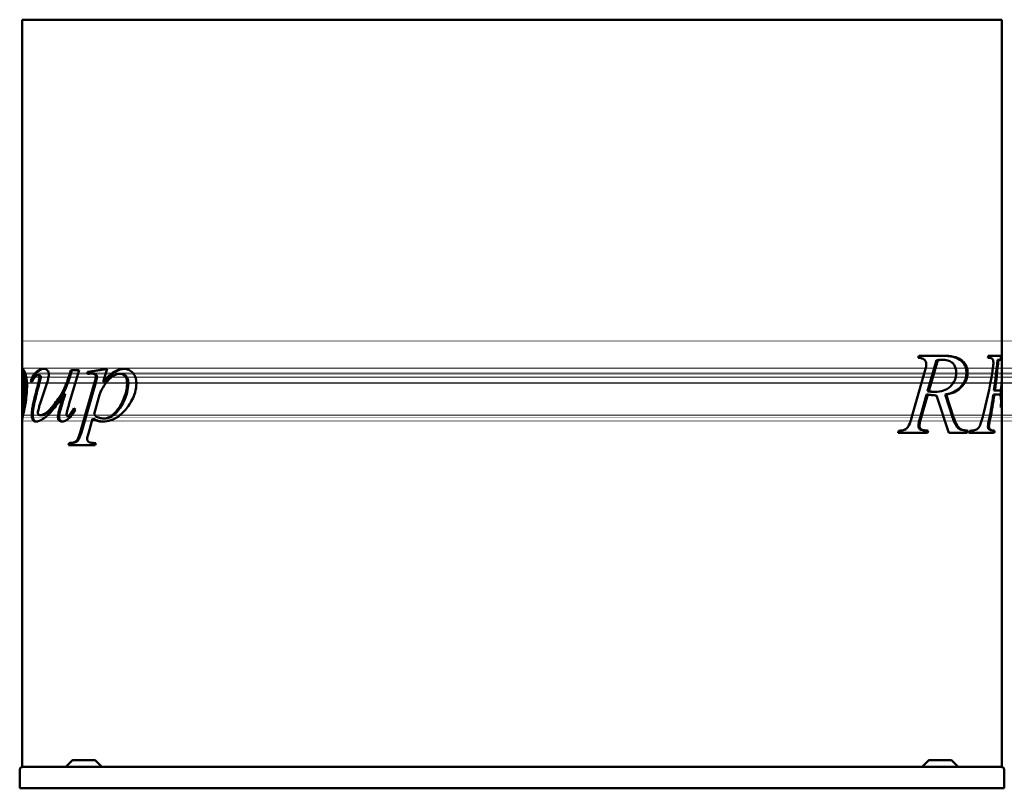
# Model space of a CAD drawing. Header units: millimetres. Extents: x 475 to 1625, y 293 to 1192.
import ezdxf

# ---------------------------------------------------------------- set-up
doc = ezdxf.new("R2010")
doc.units = ezdxf.units.MM
doc.header["$LTSCALE"] = 5
doc.layers.add('Widoczne (ISO)', color=7, linetype='Continuous', lineweight=50)

msp = doc.modelspace()

# ---------------------------------------------------------------- linework, layer by layer
at = {"layer": 'Widoczne (ISO)'}
for p, q in [((477.9, 1191.5), (477.9, 1191.5)), ((477.9, 1191.5), (477.9, 775.5)), ((477.9, 1191.5), (502, 1191.5)), ((789.1, 1191.5), (502, 1191.5)), ((789.1, 1191.5), (847.1, 1191.5)), ((1252.9, 1191.5), (847.1, 1191.5)), ((1252.9, 1191.5), (1310.9, 1191.5)), ((1598, 1191.5), (1310.9, 1191.5)), ((1598, 1191.5), (1622, 1191.5)), ((1622, 1191.5), (1622, 798.8)), ((477.9, 815.6), (477.9, 787.2)), ((477.9, 811.1), (477.9, 811.1)), ((477.9, 811.1), (477.9, 811.1)), ((477.9, 800.1), (477.9, 782)), ((1524.3, 796.4), (1525.1, 798.8)), ((1524.3, 796.4), (1524.6, 796.4)), ((1525.1, 798.8), (1554.4, 798.8)), ((1545.9, 793.6), (1535.4, 757.4)), ((1547.3, 793.6), (1536.8, 757.4)), ((1545.9, 793.6), (1547.3, 793.6)), ((1550.9, 794.1), (1552.3, 794.1)), ((1622, 798.8), (1606.3, 798.8)), ((1617, 794.1), (1618.1, 794.1)), ((1618.1, 794.1), (1621.7, 794.1)), ((1621.1, 798.8), (1621.1, 794.1)), ((1622, 798.8), (1622, 794)), ((1622, 794), (1622, 318.5)), ((477.9, 783.6), (477.9, 751.3)), ((477.9, 779.9), (477.9, 783.6)), ((477.9, 783.6), (477.9, 751.3)), ((477.9, 779.9), (477.9, 783.6)), ((477.9, 782), (477.9, 741.9)), ((477.9, 782), (477.9, 782)), ((477.9, 776.5), (477.9, 782)), ((477.9, 782), (477.9, 777.8)), ((477.9, 782), (477.9, 782)), ((544.6, 782), (532.5, 741.9)), ((533, 776.5), (534.6, 782)), ((534.4, 776.5), (536, 782)), ((534.6, 782), (544.6, 782)), ((554.3, 780.2), (577, 783.6)), ((555.8, 780.2), (576.9, 783.3)), ((577, 783.6), (572.6, 768.3)), ((477.9, 780.4), (477.9, 780.4)), ((477.9, 777.8), (477.9, 780.4)), ((477.9, 779.9), (477.9, 779.9)), ((477.9, 777.5), (477.9, 779.9)), ((477.9, 779.9), (477.9, 779.9)), ((477.9, 777.5), (477.9, 779.9)), ((477.9, 778.1), (477.9, 778.1)), ((477.9, 778.1), (477.9, 778.1)), ((477.9, 777.8), (477.9, 738.7)), ((477.9, 777.8), (477.9, 777.8)), ((477.9, 777.8), (477.9, 777.8)), ((477.9, 777.8), (477.9, 777.8)), ((477.9, 739.4), (477.9, 777.8)), ((477.9, 777), (477.9, 777)), ((477.9, 777), (477.9, 777)), ((477.9, 776.5), (477.9, 776.5)), ((477.9, 776.3), (477.9, 776.3)), ((477.9, 775.8), (477.9, 775.8)), ((477.9, 773.4), (477.9, 773.4)), ((477.9, 773.4), (477.9, 773.4)), ((477.9, 771.2), (477.9, 771.2)), ((477.9, 771.2), (477.9, 771.2)), ((479.4, 780.1), (478.4, 780.1)), ((497.8, 776.3), (496.5, 776.3)), ((534.4, 776.5), (533, 776.5)), ((555.8, 780.2), (554.3, 780.2)), ((554.3, 777.6), (554.3, 780.2)), ((555.8, 777.8), (555.8, 780.2)), ((561.1, 778.1), (559.7, 778.1)), ((593.6, 777.8), (592.2, 777.8)), ((1516.7, 726.3), (1532.3, 780.7)), ((1622, 771.3), (1622, 771.3)), ((477.9, 770.1), (477.9, 738.3)), ((477.9, 738.3), (477.9, 765)), ((477.9, 769.4), (477.9, 769.4)), ((477.9, 767.9), (477.9, 769.4)), ((477.9, 768.7), (477.9, 766.1)), ((477.9, 766.1), (477.9, 768.7)), ((477.9, 768.7), (477.9, 768.7)), ((477.9, 766.1), (477.9, 766.1)), ((477.9, 744.7), (477.9, 765.2)), ((477.9, 723.5), (477.9, 764.7)), ((477.9, 723.5), (477.9, 764.7)), ((477.9, 764.4), (477.9, 736.7)), ((477.9, 764.2), (477.9, 764.2)), ((477.9, 764.2), (477.9, 743.1)), ((489, 769.4), (487.8, 769.4)), ((506, 764.2), (502, 752.6)), ((545.6, 709.3), (562.4, 767.5)), ((547, 709.3), (563.8, 767.5)), ((574, 768.3), (572.6, 768.3)), ((477.9, 754.2), (477.9, 754.2)), ((477.9, 729.7), (477.9, 752.9)), ((477.9, 750.6), (477.9, 727.9)), ((528.2, 754.2), (526.8, 754.2)), ((567.4, 750.3), (561.8, 730.5)), ((1534.2, 753.6), (1526.2, 725)), ((1535.7, 753.6), (1527.6, 725)), ((1534.2, 753.6), (1535.7, 753.6)), ((1535.4, 757.4), (1536.8, 757.4)), ((1542.9, 756.8), (1544.3, 756.8)), ((1544.6, 752.6), (1545.9, 752.6)), ((1560.2, 708.8), (1545.9, 752.6)), ((1555.8, 753.6), (1564.4, 727.2)), ((1555.8, 753.6), (1557.2, 753.6)), ((1557.2, 753.6), (1565.8, 727.2)), ((1612.2, 753.6), (1613.3, 753.6)), ((1612.9, 758.3), (1614, 758.3)), ((1613.3, 753.6), (1618.2, 753.6)), ((1618.6, 758.3), (1614, 758.3)), ((477.9, 738.2), (477.9, 736.6)), ((477.9, 738), (477.9, 736.7)), ((477.9, 737.5), (477.9, 735.9)), ((538.2, 737.5), (540.2, 735.9)), ((1621, 738.5), (1621.4, 738.5)), ((477.9, 727.4), (477.9, 318.5)), ((477.9, 731.9), (477.9, 723.5)), ((477.9, 731.9), (477.9, 723.5)), ((477.9, 730), (477.9, 730)), ((477.9, 729.7), (477.9, 729.7)), ((477.9, 729.5), (477.9, 729.5)), ((477.9, 729.4), (477.9, 729.4)), ((477.9, 728.7), (477.9, 728.7)), ((477.9, 728.4), (477.9, 728.4)), ((477.9, 727.8), (477.9, 727.8)), ((477.9, 726.6), (477.9, 726.6)), ((478.1, 725.3), (477.9, 725.3)), ((500.3, 729.4), (499, 729.4)), ((532.4, 728.4), (531, 728.4)), ((560.2, 725.2), (555.3, 708.1)), ((561.6, 725.2), (560.2, 725.2)), ((574.4, 725.6), (572.9, 725.6)), ((1526.2, 725), (1527.6, 725)), ((1607.4, 725.1), (1608.6, 725.1)), ((477.9, 723.5), (477.9, 723.5)), ((477.9, 723.5), (477.9, 723.5)), ((1500.9, 708.8), (1501.6, 711.3)), ((1535.3, 708.8), (1500.9, 708.8)), ((1526.5, 712.8), (1527.9, 712.8)), ((1534.5, 711.3), (1533.9, 708.8)), ((1534.5, 711.3), (1536, 711.3)), ((1536, 711.3), (1535.3, 708.8)), ((1581.8, 708.8), (1560.2, 708.8)), ((1581.1, 711.3), (1580.3, 708.8)), ((1581.1, 711.3), (1582.5, 711.3)), ((1582.5, 711.3), (1581.8, 708.8)), ((1583.6, 708.8), (1584.5, 711.3)), ((1598, 708.8), (1583.6, 708.8)), ((1598, 708.8), (1613.1, 708.8)), ((1612.4, 711.3), (1613.5, 711.3)), ((532.1, 694.4), (532.7, 696.9)), ((563.3, 694.4), (532.1, 694.4)), ((534.1, 696.9), (532.7, 696.9)), ((533.5, 694.4), (534.1, 696.9)), ((564, 696.9), (563.3, 694.4)), ((536.7, 326.4), (529, 318.6)), ((537.1, 326.5), (562.9, 326.5)), ((563.3, 326.4), (571, 318.6)), ((1536.7, 326.4), (1529, 318.6)), ((1537.1, 326.5), (1562.9, 326.5)), ((1563.3, 326.4), (1571, 318.6)), ((475, 314.7), (475, 293.5)), ((475, 293.5), (475, 314.7)), ((477.9, 318.5), (477.9, 318.5)), ((477.9, 318.5), (478.8, 318.5)), ((478.8, 318.5), (478.8, 318.5)), ((478.8, 318.5), (835.3, 318.5)), ((835.3, 318.5), (847.1, 318.5)), ((1252.9, 318.5), (847.1, 318.5)), ((1252.9, 318.5), (1264.7, 318.5)), ((1264.7, 318.5), (1621.2, 318.5)), ((1621.2, 318.5), (1622, 318.5)), ((1625, 293.5), (1625, 314.7)), ((475, 293.5), (475, 293.5)), ((1625, 293.5), (475, 293.5))]:
    msp.add_line(p, q, dxfattribs=at)
for centre, start, end in [((537.1, 326), 90, 135), ((562.9, 326), 45, 90), ((1537.1, 326), 90, 135), ((1562.9, 326), 45, 90), ((528.7, 319), 270, 315), ((571.4, 319), 225, 270), ((1528.7, 319), 270, 315), ((1571.4, 319), 225, 270)]:
    msp.add_arc(centre, 0.5, start, end, dxfattribs=at)
for centre, major_axis, ratio, start_param, end_param in [((1540.1, 943.7), (0, 246), 0.333333, 4.070308, 4.082568), ((1540.1, 881.8), (0, 281.8), 0.287474, 4.258661, 4.3959), ((1540.1, 881.8), (0, 285.2), 0.287474, 4.264599, 4.399892), ((1540.1, 923), (0, 285.5), 0.287263, 3.952924, 4.190599), ((1540.1, 775.1), (0, 287.3), 0.285393, 4.584844, 4.69907), ((560, 797.3), (-82, 0), 0.714286, 0.496125, 0.524903), ((560, 797.3), (-81, 0), 0.714286, 0.50282, 0.514948), ((560, 612), (0, 243.4), 0.336918, 0.890078, 0.994334), ((560, 612), (0, 240.4), 0.336918, 0.880039, 0.986287), ((1540.1, 775.1), (0, 283.8), 0.285393, 4.628079, 4.658789), ((560, 583.9), (0, 238.5), 0.34375, 0.785399, 0.840605), ((1540.1, 880.9), (0, 279.9), 0.289406, 4.122427, 4.240399), ((1540.1, 880.9), (0, 283.3), 0.289406, 4.130569, 4.246615), ((1540.1, 820.4), (0, 243), 0.333333, 4.235297, 4.246505), ((1540.1, 820.4), (0, 246), 0.333333, 4.24159, 4.252627), ((478.8, 314.7), (-3.8, 0), 0.999997, 4.712389, 6.283185), ((478.8, 314.7), (0, 3.8), 0.999997, 0, 1.570796), ((1621.2, 314.7), (3.8, 0), 0.999997, 0, 1.570796)]:
    msp.add_ellipse(centre, major_axis=major_axis, ratio=ratio, start_param=start_param, end_param=end_param, dxfattribs=at)
for points, degree in [([(477.9, 809.8), (477.9, 815.6), (477.9, 815.6)], 2), ([(477.9, 815.6), (477.9, 815.6), (477.9, 812.3)], 2), ([(477.9, 811.1), (477.9, 811.1), (477.9, 812.6), (477.9, 815.6)], 2), ([(477.9, 812.3), (477.9, 811.1), (477.9, 811.1)], 2), ([(477.9, 794.5), (477.9, 801.1), (477.9, 811.1), (477.9, 811.1)], 2), ([(477.9, 811.1), (477.9, 811.1), (477.9, 791.7)], 2), ([(477.9, 758.3), (477.9, 770), (477.9, 791.1), (477.9, 805.6), (477.9, 809.8)], 2), ([(477.9, 780.4), (477.9, 782.4), (477.9, 790.3), (477.9, 800.1)], 2), ([(477.9, 787.2), (477.9, 792.2), (477.9, 794.5)], 2), ([(477.9, 791.7), (477.9, 776.4), (477.9, 757.5)], 2), ([(477.9, 783.6), (477.9, 783.6), (477.9, 778.7), (477.9, 774.9)], 2), ([(477.9, 783.6), (477.9, 783.6), (477.9, 779.8), (477.9, 776.9)], 2), ([(477.9, 780.7), (477.9, 783.6), (477.9, 783.6)], 2), ([(478.5, 783.6), (478.1, 783.6), (477.9, 782.9), (477.9, 781.9)], 3), ([(477.9, 783.6), (477.9, 783.6), (477.9, 781), (477.9, 778.5)], 2), ([(477.9, 779.1), (477.9, 783.6), (477.9, 783.6)], 2), ([(477.9, 783.6), (477.9, 783.6), (477.9, 781), (477.9, 778.5)], 2), ([(477.9, 779.1), (477.9, 783.6), (477.9, 783.6)], 2), ([(479, 781.9), (479, 782.5), (479, 782.9), (479.1, 783.2)], 3), ([(496.6, 780.7), (498.4, 782.1), (500.4, 783.1), (502.7, 783.4)], 3), ([(502, 783.5), (502.3, 783.5), (502.7, 783.6), (503, 783.6)], 3), ([(502.7, 783.4), (503, 783.5), (503.3, 783.5), (503.7, 783.5)], 3), ([(477.9, 775.8), (477.9, 775.8), (477.9, 774.2)], 2), ([(477.9, 775.4), (477.9, 775.4), (477.9, 775.5), (477.9, 775.5)], 3), ([(477.9, 774.2), (477.9, 772.6), (477.9, 770.1)], 2), ([(477.9, 769.4), (477.9, 777.1), (477.9, 780.7)], 2), ([(477.9, 751.3), (477.9, 771.1), (477.9, 779.1)], 2), ([(477.9, 751.3), (477.9, 771.1), (477.9, 779.1)], 2), ([(477.9, 778.5), (477.9, 774.2), (477.9, 770.2)], 2), ([(477.9, 778.5), (477.9, 774.2), (477.9, 770.2)], 2), ([(477.9, 778.1), (477.9, 778.1), (477.9, 777.5)], 2), ([(477.9, 777), (477.9, 778.1), (477.9, 778.1)], 2), ([(477.9, 778.1), (477.9, 778.1), (477.9, 777.5)], 2), ([(477.9, 777), (477.9, 778.1), (477.9, 778.1)], 2), ([(477.9, 775), (477.9, 776.2), (477.9, 777)], 2), ([(477.9, 775), (477.9, 776.2), (477.9, 777)], 2), ([(477.9, 776.9), (477.9, 773.3), (477.9, 764.2)], 2), ([(477.9, 729.4), (477.9, 729.4), (477.9, 733.7), (477.9, 748.9), (477.9, 762.1), (477.9, 776.5)], 2), ([(477.9, 774.4), (477.9, 775.1), (477.9, 776.3), (477.9, 776.3)], 2), ([(477.9, 776.3), (477.9, 776.3), (477.9, 774.3), (477.9, 767.9)], 2), ([(477.9, 772.8), (477.9, 774.1), (477.9, 775.8), (477.9, 775.8)], 2), ([(477.9, 764.7), (477.9, 771.9), (477.9, 775)], 2), ([(477.9, 764.7), (477.9, 771.9), (477.9, 775)], 2), ([(477.9, 774.9), (477.9, 770.9), (477.9, 764.4)], 2), ([(477.9, 765.2), (477.9, 772.5), (477.9, 774.4)], 2), ([(477.9, 773.4), (477.9, 773.4), (477.9, 772.9)], 2), ([(477.9, 772.9), (477.9, 773.4), (477.9, 773.4)], 2), ([(477.9, 773.4), (477.9, 773.4), (477.9, 772.9)], 2), ([(477.9, 772.9), (477.9, 773.4), (477.9, 773.4)], 2), ([(477.9, 772.9), (477.9, 771.9), (477.9, 767.7)], 2), ([(477.9, 771.2), (477.9, 772.5), (477.9, 772.9)], 2), ([(477.9, 772.9), (477.9, 771.9), (477.9, 767.7)], 2), ([(477.9, 771.2), (477.9, 772.5), (477.9, 772.9)], 2), ([(477.9, 765), (477.9, 770), (477.9, 772.8)], 2), ([(477.9, 767.2), (477.9, 767.2), (477.9, 769.2), (477.9, 771.2)], 2), ([(477.9, 767.2), (477.9, 767.2), (477.9, 769.2), (477.9, 771.2)], 2), ([(479, 780.1), (479, 780.8), (479, 781.4), (479, 781.9)], 3), ([(477.9, 770.2), (477.9, 767.2), (477.9, 767.2)], 2), ([(477.9, 770.2), (477.9, 767.2), (477.9, 767.2)], 2), ([(477.9, 767.7), (477.9, 761.2), (477.9, 750.8)], 2), ([(477.9, 767.7), (477.9, 761.2), (477.9, 750.8)], 2), ([(477.9, 766.1), (477.9, 766.1), (477.9, 763.8), (477.9, 761.1)], 2), ([(477.9, 764.2), (477.9, 766.1), (477.9, 766.1)], 2), ([(477.9, 760.6), (477.9, 763), (477.9, 764.2)], 2), ([(477.9, 761.1), (477.9, 759.3), (477.9, 750.6)], 2), ([(477.9, 752.9), (477.9, 757.7), (477.9, 760.6)], 2), ([(477.9, 721.4), (477.9, 721.4), (477.9, 732.1), (477.9, 749.7), (477.9, 758.3)], 2), ([(477.9, 757.5), (477.9, 744.9), (477.9, 726.6), (477.9, 726.6)], 2), ([(477.9, 754.2), (477.9, 735.7), (477.9, 721.9), (477.9, 721.9)], 2), ([(477.9, 733.1), (477.9, 737.7), (477.9, 754.2)], 2), ([(477.9, 750.8), (477.9, 746.4), (477.9, 740.9)], 2), ([(477.9, 750.8), (477.9, 746.4), (477.9, 740.9)], 2), ([(477.9, 727.4), (477.9, 730.6), (477.9, 738.3)], 2), ([(477.9, 729.4), (477.9, 734.4), (477.9, 744.7)], 2), ([(477.9, 743.1), (477.9, 734.4), (477.9, 732.2)], 2), ([(477.9, 721.9), (477.9, 721.9), (477.9, 733.6), (477.9, 742.8)], 2), ([(477.9, 741.9), (477.9, 732.9), (477.9, 730.6)], 2), ([(477.9, 740.9), (477.9, 733.4), (477.9, 731.9)], 2), ([(477.9, 740.9), (477.9, 733.4), (477.9, 731.9)], 2), ([(477.9, 728.4), (477.9, 732), (477.9, 739.4)], 2), ([(477.9, 738.7), (477.9, 732), (477.9, 730)], 2), ([(477.9, 738.4), (477.9, 732.1), (477.9, 725.3), (477.9, 725.3)], 2), ([(477.9, 730), (477.9, 731.4), (477.9, 738.2)], 2), ([(477.9, 729.5), (477.9, 732.2), (477.9, 738)], 2), ([(477.9, 728.4), (477.9, 728.4), (477.9, 730.3), (477.9, 737.5)], 2), ([(477.9, 736.7), (477.9, 731.9), (477.9, 730.8)], 2), ([(477.9, 736.7), (477.9, 728.1), (477.9, 724.4)], 2), ([(477.9, 736.6), (477.9, 727.8), (477.9, 724.3)], 2), ([(477.9, 721.9), (477.9, 721.9), (477.9, 724.9), (477.9, 727.4)], 2), ([(477.9, 735.9), (477.9, 727.8), (477.9, 724.2)], 2), ([(477.9, 727.2), (477.9, 729.4), (477.9, 733.1)], 2), ([(477.9, 732.2), (477.9, 730.8), (477.9, 729.4), (477.9, 729.4)], 2), ([(477.9, 730.8), (477.9, 730.1), (477.9, 729.5)], 2), ([(477.9, 730.6), (477.9, 729.4), (477.9, 728.4), (477.9, 728.4)], 2), ([(477.9, 727.8), (477.9, 727.8), (477.9, 730)], 2), ([(477.9, 730), (477.9, 729), (477.9, 727.8), (477.9, 727.8)], 2), ([(477.9, 726.6), (477.9, 726.6), (477.9, 727.8), (477.9, 729.7)], 2), ([(477.9, 728.7), (477.9, 728.7), (477.9, 729.5)], 2), ([(477.9, 721.9), (477.9, 721.9), (477.9, 726.1), (477.9, 729.4)], 2), ([(477.9, 721.9), (477.9, 721.9), (477.9, 725.6), (477.9, 728.4)], 2), ([(477.9, 727.9), (477.9, 724), (477.9, 721.4), (477.9, 721.4)], 2), ([(477.9, 721.9), (477.9, 721.9), (477.9, 724.9), (477.9, 727.2)], 2), ([(499, 729.4), (499.9, 729.4), (500.9, 729.7), (502, 730.1)], 3), ([(500.3, 729.4), (501.1, 729.4), (501.9, 729.6), (502.7, 729.8)], 3), ([(1598, 721.5), (1598.6, 723.1), (1599.1, 724.8), (1599.5, 726.5)], 3), ([(477.9, 724.4), (477.9, 721.9), (477.9, 721.9)], 2), ([(477.9, 724.3), (477.9, 721.9), (477.9, 721.9)], 2), ([(477.9, 724.2), (477.9, 721.9), (477.9, 721.9)], 2), ([(477.9, 723.2), (477.9, 721.9), (477.9, 721.9)], 2), ([(1595.3, 715.2), (1596.2, 716.5), (1597.1, 718.7), (1598, 721.5)], 3)]:
    msp.add_open_spline(points, degree=degree, dxfattribs=at)
for points, degree, knots in [([(1533.9, 789.2), (1533.9, 789.8), (1533.8, 790.5), (1533.5, 791.6), (1533.2, 792.2), (1532.4, 793.4), (1531.8, 794), (1530.6, 795), (1529.7, 795.5), (1527.4, 796.3), (1525.8, 796.4), (1524.3, 796.4)], 3, [0, 0, 0, 0, 0.19298, 0.19298, 0.384487, 0.384487, 0.696439, 0.696439, 1.262287, 1.262287, 2.195316, 2.195316, 2.195316, 2.195316]), ([(1550.9, 794.1), (1550.1, 794.1), (1549.3, 794.1), (1547.7, 793.9), (1546.7, 793.8), (1545.9, 793.6)], 3, [-0.7043469, -0.7043469, -0.7043469, -0.7043469, -0.37916, -0.37916, 0, 0, 0, 0]), ([(1552.3, 794.1), (1551.8, 794.1), (1551.2, 794.1), (1549.6, 794), (1548.4, 793.8), (1547.3, 793.6)], 3, [0, 0, 0, 0, 0.2167139, 0.2167139, 0.7033818, 0.7033818, 0.7033818, 0.7033818]), ([(1568.8, 778.9), (1568.8, 780.8), (1568.6, 782.7), (1567.7, 785.9), (1567.1, 787.1), (1565.7, 789.2), (1564.8, 790.2), (1562.1, 792.2), (1560.5, 792.9), (1556.7, 793.9), (1554.5, 794.1), (1552.3, 794.1)], 3, [0, 0, 0, 0, 0.577244, 0.577244, 1.030314, 1.030314, 1.429633, 1.429633, 1.891938, 1.891938, 2.508015, 2.508015, 2.508015, 2.508015]), ([(1553, 798.8), (1557, 798.8), (1561.3, 798.5), (1567.9, 796.9), (1570.7, 795.9), (1575, 792.8), (1576.6, 791.1), (1578.6, 788.1), (1579.4, 786.5), (1580.5, 782.7), (1580.8, 780.7), (1580.8, 778.6)], 3, [-4.068493, -4.068493, -4.068493, -4.068493, -2.767323, -2.767323, -1.902013, -1.902013, -1.218351, -1.218351, -0.625156, -0.625156, 0, 0, 0, 0]), ([(1554.4, 798.8), (1558.1, 798.8), (1562.1, 798.6), (1569.2, 797), (1572.6, 795.8), (1576.6, 792.5), (1578.5, 790.8), (1580.7, 786.8), (1581.3, 785.2), (1582, 781.9), (1582.2, 780.3), (1582.2, 778.6)], 3, [0, 0, 0, 0, 1.581725, 1.581725, 3.042745, 3.042745, 3.80989, 3.80989, 4.248727, 4.248727, 4.647873, 4.647873, 4.647873, 4.647873]), ([(1612.2, 791), (1612.2, 791.7), (1612.2, 792.3), (1611.9, 793.4), (1611.8, 793.9), (1611.4, 794.8), (1611.1, 795.1), (1610.4, 795.8), (1609.9, 796), (1608.7, 796.3), (1607.4, 796.4), (1605.7, 796.4)], 3, [0, 0, 0, 0, 0.197403, 0.197403, 0.342486, 0.342486, 0.471757, 0.471757, 0.712908, 0.712908, 1.300846, 1.300846, 1.300846, 1.300846]), ([(1622, 794), (1622, 794), (1622, 794.1), (1622, 794.1), (1621.9, 794.1), (1621.9, 794.1), (1621.8, 794.1), (1621.7, 794.1)], 3, [0.0000258, 0.0000258, 0.0000258, 0.0000258, 0.2953659, 0.2953659, 0.4899027, 0.4899027, 0.7006761, 0.7006761, 0.7006761, 0.7006761]), ([(477.9, 775.5), (477.9, 776.8), (477.9, 783.6), (477.9, 783.6)], 2, [0.834177, 0.834177, 0.834177, 1, 2, 2, 2]), ([(478.5, 783.6), (478.9, 783.6), (479.4, 783.1), (480.4, 781.1), (481, 779.8), (482, 776.7), (482.5, 774.8), (483.2, 770.7), (483.4, 769), (483.6, 765.8), (483.6, 764.3), (483.6, 762.8)], 3, [0, 0, 0, 0, 0.860581, 0.860581, 1.598297, 1.598297, 2.243315, 2.243315, 2.656352, 2.656352, 2.995344, 2.995344, 2.995344, 2.995344]), ([(495.3, 780.7), (496.1, 781.3), (496.8, 781.8), (498.9, 782.9), (500.4, 783.4), (502, 783.5)], 3, [0, 0, 0, 0, 0.383918, 0.383918, 1.04754, 1.04754, 1.04754, 1.04754]), ([(503, 783.6), (503.8, 783.6), (504.6, 783.4), (506.4, 782.7), (507, 782.1), (507.9, 781.1), (508.3, 780.5), (508.7, 779.3), (508.9, 778.8), (509, 777.9), (509, 777.4), (509, 776.9)], 3, [0, 0, 0, 0, 0.344958, 0.344958, 0.763257, 0.763257, 1.188882, 1.188882, 1.450719, 1.450719, 1.698399, 1.698399, 1.698399, 1.698399]), ([(572.6, 768.3), (574.8, 770.9), (577.1, 773.4), (580.6, 776.6), (581.7, 777.5), (584.1, 779.3), (586.2, 780.8), (591.7, 783), (594.3, 783.6), (597.1, 783.6)], 3, [0, 0, 0, 0, 1.218518, 1.218518, 1.740781, 1.740781, 2.368808, 2.368808, 2.949687, 2.949687, 2.949687, 2.949687]), ([(574, 768.3), (578, 773), (582.3, 777.3), (586.7, 780.1), (587, 780.2), (590.6, 782.3), (594.1, 783.4), (597.7, 783.6)], 3, [-3.580363, -3.580363, -3.580363, -3.580363, -1.76449, -1.76449, -1.656622, -1.656622, -0.109248, -0.109248, -0.109248, -0.109248]), ([(597.1, 783.6), (598.9, 783.6), (600.6, 783.2), (604.1, 781.7), (605.7, 780.5), (607.8, 778.1), (609, 776.7), (610.4, 773.3), (610.8, 772), (611.2, 769.3), (611.3, 768), (611.3, 766.7)], 3, [0, 0, 0, 0, 0.764308, 0.764308, 1.532857, 1.532857, 1.924818, 1.924818, 2.142827, 2.142827, 2.342202, 2.342202, 2.342202, 2.342202]), ([(1532.3, 780.7), (1532.5, 781.6), (1532.8, 782.6), (1533.3, 784.4), (1533.5, 785.4), (1533.8, 787.3), (1533.9, 788.3), (1533.9, 789.2)], 3, [0, 0, 0, 0, 0.2917544, 0.2917544, 0.5949419, 0.5949419, 0.8668672, 0.8668672, 0.8668672, 0.8668672]), ([(1611.1, 780.7), (1611.3, 781.8), (1611.5, 783), (1611.8, 785.4), (1612, 786.8), (1612.2, 789.1), (1612.2, 790.1), (1612.2, 791)], 3, [0, 0, 0, 0, 0.348483, 0.348483, 0.759943, 0.759943, 1.043604, 1.043604, 1.043604, 1.043604]), ([(477.9, 742.8), (477.9, 752.5), (477.9, 772.2), (477.9, 780.4), (477.9, 781.9)], 2, [0, 0, 0, 1, 2, 2.452501, 2.452501, 2.452501]), ([(477.9, 777.5), (477.9, 778.3), (478, 779), (478.1, 779.9), (478.2, 780.1), (478.4, 780.1)], 3, [-0.8748054, -0.8748054, -0.8748054, -0.8748054, -0.433294, -0.433294, 0, 0, 0, 0]), ([(477.9, 777.5), (477.9, 776.2), (477.9, 774.4), (477.9, 768.4), (477.9, 762.8), (477.9, 755.9), (477.9, 752.4), (477.9, 745.4), (477.9, 741.9), (477.9, 738.4)], 3, [0.059284, 0.059284, 0.059284, 0.059284, 0.785092, 0.785092, 2.445509, 2.445509, 4.049893, 4.049893, 5.575174, 5.575174, 5.575174, 5.575174]), ([(480.2, 767.4), (480.2, 769), (480.2, 770.6), (480, 773.6), (479.8, 775), (479.5, 777.1), (479.3, 777.9), (479, 779.1), (478.9, 779.4), (478.6, 780), (478.5, 780.1), (478.4, 780.1)], 3, [0, 0, 0, 0, 0.48372, 0.48372, 0.930944, 0.930944, 1.285186, 1.285186, 1.576595, 1.576595, 1.901764, 1.901764, 1.901764, 1.901764]), ([(481.2, 767.4), (481.2, 768.5), (481.2, 769.7), (481.1, 771.9), (481, 772.9), (480.8, 775.4), (480.6, 776.4), (480.3, 778.1), (480.1, 778.8), (479.7, 779.9), (479.5, 780.1), (479.4, 780.1)], 3, [-1.579537, -1.579537, -1.579537, -1.579537, -1.361384, -1.361384, -1.16889, -1.16889, -0.84696, -0.84696, -0.454019, -0.454019, 0, 0, 0, 0]), ([(487.8, 769.4), (488.5, 771), (489.2, 772.6), (491.4, 776.8), (493.2, 779), (495.3, 780.7)], 3, [0, 0, 0, 0, 0.638653, 0.638653, 1.803046, 1.803046, 1.803046, 1.803046]), ([(489, 769.4), (489.9, 771.8), (491, 774.1), (493.6, 777.9), (495, 779.5), (496.6, 780.7)], 3, [-1.806032, -1.806032, -1.806032, -1.806032, -0.869474, -0.869474, 0, 0, 0, 0]), ([(496.5, 776.3), (495.9, 776.3), (495.2, 776.1), (494.5, 775.7), (494.3, 775.6), (494.1, 775.4), (494.1, 775.4), (493.9, 775.3), (493.9, 775.3), (493.2, 774.7), (492.1, 773.2), (490.2, 770.1), (489.6, 769), (489, 767.9)], 3, [0, 0, 0, 0, 0.319471, 0.319471, 0.399295, 0.399295, 0.42911, 0.42911, 0.460552, 0.460552, 0.966793, 0.966793, 1.216774, 1.216774, 1.216774, 1.216774]), ([(496.2, 765.2), (496.5, 766.3), (496.9, 767.5), (497.4, 769.6), (497.7, 770.7), (498, 772.2), (498.2, 772.9), (498.3, 773.7), (498.3, 774.1), (498.3, 774.4)], 3, [0, 0, 0, 0, 0.3731044, 0.3731044, 0.6843525, 0.6843525, 0.8483201, 0.8483201, 0.9496615, 0.9496615, 0.9496615, 0.9496615]), ([(498.3, 774.4), (498.3, 774.5), (498.3, 774.7), (498.2, 775), (498.2, 775.1), (498, 775.5), (497.8, 775.7), (497.5, 775.9), (497.3, 776.1), (496.9, 776.2), (496.7, 776.3), (496.5, 776.3)], 3, [0, 0, 0, 0, 0.0477721, 0.0477721, 0.0992258, 0.0992258, 0.1884616, 0.1884616, 0.3210254, 0.3210254, 0.4503572, 0.4503572, 0.4503572, 0.4503572]), ([(497.5, 765.2), (498.7, 769.5), (499.3, 771.9), (499.6, 773.7), (499.7, 774.1), (499.7, 774.4)], 3, [-0.4647067, -0.4647067, -0.4647067, -0.4647067, -0.0914272, -0.0914272, 0, 0, 0, 0]), ([(499.7, 774.4), (499.7, 774.5), (499.7, 774.5), (499.6, 774.7), (499.6, 774.8), (499.5, 775.1), (499.5, 775.2), (499.2, 775.6), (499, 775.9), (498.4, 776.2), (498.1, 776.3), (497.8, 776.3)], 3, [-0.4036541, -0.4036541, -0.4036541, -0.4036541, -0.372211, -0.372211, -0.3404082, -0.3404082, -0.2703195, -0.2703195, -0.1382093, -0.1382093, 0, 0, 0, 0]), ([(502, 730.1), (503.2, 730.6), (504.5, 731.3), (506.9, 732.9), (508.8, 734.7), (513.9, 740.2), (518.2, 745.8), (524.9, 755.5), (526.1, 758.1), (529.3, 765.1), (531.4, 771.1), (533, 776.5)], 3, [0.051772, 0.051772, 0.051772, 0.051772, 0.611038, 0.611038, 2.07615, 2.07615, 4.780812, 4.780812, 8.279603, 8.279603, 16.849775, 16.849775, 16.849775, 16.849775]), ([(502.7, 729.8), (503.7, 730.2), (504.8, 730.7), (506.7, 731.8), (508, 732.6), (514.2, 738.8), (519.3, 745.4), (525.8, 754.7), (527.1, 757.4), (530, 763.2), (532.4, 769.9), (534.4, 776.5)], 3, [-2.980769, -2.980769, -2.980769, -2.980769, -2.822864, -2.822864, -2.686092, -2.686092, -2.454275, -2.454275, -2.158853, -2.158853, 0, 0, 0, 0]), ([(509, 776.9), (509, 776.1), (508.9, 775.1), (508.4, 772.3), (507.8, 770.2), (506.9, 767), (506.4, 765.6), (506, 764.2)], 3, [0, 0, 0, 0, 0.252424, 0.252424, 0.76037, 0.76037, 1.163129, 1.163129, 1.163129, 1.163129]), ([(559.7, 778.1), (559.2, 778.1), (558.6, 778), (556.9, 777.9), (555.5, 777.8), (554.3, 777.6)], 3, [0, 0, 0, 0, 0.222484, 0.222484, 0.7388696, 0.7388696, 0.7388696, 0.7388696]), ([(563.9, 774.3), (563.9, 774.8), (563.9, 775.2), (563.6, 776), (563.5, 776.3), (563.1, 776.8), (562.9, 777.1), (562.2, 777.6), (561.8, 777.8), (560.8, 778), (560.3, 778.1), (559.7, 778.1)], 3, [0, 0, 0, 0, 0.136781, 0.136781, 0.25034, 0.25034, 0.3503156, 0.3503156, 0.459437, 0.459437, 0.6002006, 0.6002006, 0.6002006, 0.6002006]), ([(565.3, 774.3), (565.3, 774.6), (565.3, 774.8), (565.2, 775.4), (565.2, 775.6), (564.9, 776.2), (564.8, 776.5), (564.2, 777.2), (563.8, 777.5), (562.8, 777.9), (561.9, 778.1), (561.1, 778.1)], 3, [-0.7424407, -0.7424407, -0.7424407, -0.7424407, -0.67553, -0.67553, -0.6125601, -0.6125601, -0.5092171, -0.5092171, -0.3486987, -0.3486987, 0, 0, 0, 0]), ([(562.4, 767.5), (562.6, 768.3), (562.8, 769.2), (563.3, 770.9), (563.5, 771.8), (563.8, 773.3), (563.9, 773.9), (563.9, 774.3)], 3, [0, 0, 0, 0, 0.2786149, 0.2786149, 0.5281417, 0.5281417, 0.734426, 0.734426, 0.734426, 0.734426]), ([(563.8, 767.5), (564.4, 769.9), (565, 772.1), (565.3, 773.7), (565.3, 774.1), (565.3, 774.3)], 3, [-0.4184983, -0.4184983, -0.4184983, -0.4184983, -0.0742384, -0.0742384, 0, 0, 0, 0]), ([(592.2, 777.8), (589.8, 777.8), (587.4, 777.1), (582.5, 774.3), (580.1, 772.2), (576.4, 768), (574.2, 765.3), (570.2, 758.1), (568.6, 754.4), (567.4, 750.3)], 3, [0, 0, 0, 0, 1.040744, 1.040744, 2.223557, 2.223557, 3.044812, 3.044812, 3.802713, 3.802713, 3.802713, 3.802713]), ([(600.4, 766.8), (600.4, 768.1), (600.3, 769.5), (599.8, 771.9), (599.4, 772.9), (598.3, 774.6), (597.7, 775.3), (596.3, 776.5), (595.5, 777), (593.9, 777.6), (593.1, 777.8), (592.2, 777.8)], 3, [0, 0, 0, 0, 0.402655, 0.402655, 0.753535, 0.753535, 1.093755, 1.093755, 1.495954, 1.495954, 1.88385, 1.88385, 1.88385, 1.88385]), ([(601.9, 766.8), (601.9, 768.4), (601.7, 769.9), (601, 772.5), (600.5, 773.4), (599.3, 775.2), (598.3, 776.1), (596.1, 777.5), (594.9, 777.8), (593.6, 777.8)], 3, [-2.106316, -2.106316, -2.106316, -2.106316, -1.499578, -1.499578, -1.033445, -1.033445, -0.524288, -0.524288, 0, 0, 0, 0]), ([(1544.3, 756.8), (1547.5, 756.8), (1550.7, 757.1), (1556.7, 759.1), (1559.5, 760.6), (1563.3, 764.1), (1565.1, 766.1), (1567.3, 770.4), (1567.9, 772.1), (1568.7, 775.6), (1568.8, 777.2), (1568.8, 778.9)], 3, [0, 0, 0, 0, 1.342173, 1.342173, 2.599135, 2.599135, 3.248045, 3.248045, 3.607529, 3.607529, 3.923844, 3.923844, 3.923844, 3.923844]), ([(1580.8, 778.6), (1580.8, 776.6), (1580.5, 774.7), (1579.4, 770.8), (1578.6, 769), (1576.5, 765.4), (1574.1, 762.1), (1565.9, 756.1), (1560.7, 754.4), (1555.8, 753.6)], 3, [-6.866398, -6.866398, -6.866398, -6.866398, -5.440064, -5.440064, -3.909106, -3.909106, -2.114451, -2.114451, 0, 0, 0, 0]), ([(1582.2, 778.6), (1582.2, 776.6), (1581.9, 774.6), (1580.8, 770.7), (1579.9, 768.9), (1577.6, 765.1), (1575.8, 762.8), (1571.2, 758.8), (1568.6, 757.2), (1563.1, 754.9), (1560.1, 754.1), (1557.2, 753.6)], 3, [0, 0, 0, 0, 0.614981, 0.614981, 1.2656, 1.2656, 2.108406, 2.108406, 3.024789, 3.024789, 3.974145, 3.974145, 3.974145, 3.974145]), ([(1618.6, 758.3), (1619.2, 758.3), (1619.8, 758.4), (1620.8, 759.4), (1621.1, 760.1), (1621.4, 761.6), (1621.5, 762.7), (1621.8, 766), (1621.9, 768.7), (1622, 771.3)], 3, [0, 0, 0, 0, 0.68499, 0.68499, 1.505698, 1.505698, 2.462642, 2.462642, 4.356808, 4.356808, 4.356808, 4.356808]), ([(480.2, 767.4), (480.2, 763.3), (480.1, 759.4), (479.6, 751.3), (479.3, 747.4), (478.8, 740.8), (478.4, 735.7), (478, 729.9), (477.9, 728.3), (477.9, 727.2)], 3, [-6.573799, -6.573799, -6.573799, -6.573799, -4.506208, -4.506208, -2.349453, -2.349453, -0.713283, -0.713283, -0.014808, -0.014808, -0.014808, -0.014808]), ([(477.9, 723.2), (477.9, 723.8), (478, 724.7), (478.3, 726.3), (478.5, 727.6), (479.6, 732.6), (480.5, 736.2), (481.8, 743.2), (482.3, 746.2), (483.2, 753.6), (483.6, 758.1), (483.6, 762.8)], 3, [-6.519346, -6.519346, -6.519346, -6.519346, -4.93258, -4.93258, -3.917268, -3.917268, -2.379394, -2.379394, -1.408357, -1.408357, 0, 0, 0, 0]), ([(479, 729.9), (479, 730.1), (479.1, 730.2), (479.1, 731.9), (479.3, 733.6), (479.6, 738.6), (480, 743.3), (480.9, 754.7), (481.2, 760.9), (481.2, 767.4)], 3, [-4.711688, -4.711688, -4.711688, -4.711688, -4.604683, -4.604683, -3.669387, -3.669387, -1.941102, -1.941102, 0, 0, 0, 0]), ([(611.3, 766.7), (611.3, 763), (610.8, 759.4), (608, 750.2), (605.1, 744.9), (599.1, 736.3), (595.4, 731.9), (587.8, 726.2), (584.7, 724.5), (578.3, 722.4), (575.1, 721.9), (571.8, 721.9)], 3, [0, 0, 0, 0, 1.112604, 1.112604, 3.00879, 3.00879, 4.753659, 4.753659, 5.856193, 5.856193, 6.923837, 6.923837, 6.923837, 6.923837]), ([(572.9, 725.6), (574.2, 725.6), (575.4, 725.8), (577.2, 726.3), (577.8, 726.5), (579.9, 727.4), (581.2, 728.1), (586.1, 731.7), (589.1, 735.3), (592.8, 740.8), (594.1, 743.2), (596.8, 749.1), (597.9, 752.5), (599, 755.9), (599.6, 758.3), (600.3, 762.8), (600.4, 764.8), (600.4, 766.8)], 3, [0, 0, 0, 0, 0.513091, 0.513091, 0.793018, 0.793018, 1.412862, 1.412862, 3.089558, 3.089558, 4.565127, 4.565127, 7.221519, 7.221519, 12.835576, 12.835576, 17.241853, 17.241853, 17.241853, 17.241853]), ([(574.4, 725.6), (575.9, 725.6), (577.4, 725.9), (580.5, 726.9), (582, 727.7), (584.5, 729.5), (585.5, 730.3), (589.4, 733.9), (592.9, 738.1), (597.8, 747.8), (599.5, 752.6), (601.3, 759.4), (601.9, 763), (601.9, 766.8)], 3, [-5.536096, -5.536096, -5.536096, -5.536096, -4.866335, -4.866335, -4.15989, -4.15989, -3.662652, -3.662652, -2.171707, -2.171707, -1.13389, -1.13389, 0, 0, 0, 0]), ([(526.8, 754.2), (523.4, 748.9), (519.7, 743.3), (512.3, 733.8), (507.8, 728.5), (502, 725)], 3, [0, 0, 0, 0, 2.132356, 2.132356, 4.213334, 4.213334, 4.213334, 4.213334]), ([(520.5, 733.1), (521, 735.1), (521.9, 738.2), (523.9, 744.8), (525.5, 750), (526.8, 754.2)], 3, [0, 0, 0, 0, 0.611262, 0.611262, 1.743668, 1.743668, 1.743668, 1.743668]), ([(521.9, 733.1), (522.4, 735.1), (523.4, 738.3), (525.3, 744.9), (526.9, 750), (528.2, 754.2)], 3, [-2.122839, -2.122839, -2.122839, -2.122839, -1.368938, -1.368938, 0, 0, 0, 0]), ([(1535.4, 757.4), (1536.7, 757.2), (1538.1, 757), (1540.6, 756.8), (1541.8, 756.8), (1542.9, 756.8)], 3, [-1.056648, -1.056648, -1.056648, -1.056648, -0.490959, -0.490959, 0, 0, 0, 0]), ([(1545.9, 752.6), (1544.9, 752.6), (1544, 752.6), (1542, 752.7), (1541.1, 752.8), (1538.6, 753.1), (1537.1, 753.3), (1535.7, 753.6)], 3, [0, 0, 0, 0, 0.408367, 0.408367, 0.818631, 0.818631, 1.450514, 1.450514, 1.450514, 1.450514]), ([(1536.8, 757.4), (1537.6, 757.3), (1538.3, 757.2), (1539.7, 757), (1540.5, 756.9), (1542.2, 756.8), (1543.3, 756.8), (1544.3, 756.8)], 3, [0, 0, 0, 0, 0.310219, 0.310219, 0.617068, 0.617068, 1.059119, 1.059119, 1.059119, 1.059119]), ([(1621.2, 745.1), (1621.2, 746.3), (1621.1, 747.5), (1621, 749.4), (1620.9, 750.2), (1620.7, 751.6), (1620.6, 752), (1620.2, 752.8), (1619.9, 753.1), (1619.2, 753.5), (1618.7, 753.6), (1618.2, 753.6)], 3, [0, 0, 0, 0, 0.357919, 0.357919, 0.636459, 0.636459, 0.952487, 0.952487, 1.401612, 1.401612, 2.014188, 2.014188, 2.014188, 2.014188]), ([(489, 729.4), (489, 730.7), (489.1, 732.1), (489.4, 735), (489.7, 736.7), (490.3, 740.4), (490.7, 742.6), (491.2, 744.7)], 3, [0, 0, 0, 0, 0.39627, 0.39627, 0.891292, 0.891292, 1.565746, 1.565746, 1.565746, 1.565746]), ([(490.2, 729.4), (490.2, 731.3), (490.4, 733.6), (491.1, 738.7), (491.8, 741.8), (492.4, 744.7)], 3, [-1.583528, -1.583528, -1.583528, -1.583528, -0.927522, -0.927522, 0, 0, 0, 0]), ([(498.9, 743.1), (498.4, 741.7), (498, 740.3), (497.4, 737.9), (497, 736.7), (496.7, 734.9), (496.5, 734.1), (496.3, 733), (496.3, 732.5), (496.3, 732.2)], 3, [0, 0, 0, 0, 0.44339, 0.44339, 0.803157, 0.803157, 1.014471, 1.014471, 1.147988, 1.147988, 1.147988, 1.147988]), ([(532.5, 741.9), (532.1, 740.5), (531.7, 739), (531, 736.5), (530.6, 735.2), (530.2, 733.4), (530, 732.6), (529.8, 731.4), (529.8, 730.9), (529.8, 730.6)], 3, [0, 0, 0, 0, 0.451414, 0.451414, 0.816326, 0.816326, 1.03571, 1.03571, 1.170953, 1.170953, 1.170953, 1.170953]), ([(531, 728.4), (531.4, 728.4), (531.7, 728.5), (532.2, 728.8), (532.4, 728.9), (532.7, 729.2), (532.8, 729.3), (533.4, 729.8), (534.1, 730.8), (535.6, 733.1), (537.1, 735.7), (538.2, 737.5)], 3, [0, 0, 0, 0, 0.134787, 0.134787, 0.237271, 0.237271, 0.287917, 0.287917, 0.523322, 0.523322, 1.242335, 1.242335, 1.242335, 1.242335]), ([(532.4, 728.4), (532.7, 728.4), (533, 728.5), (533.6, 728.8), (533.9, 729), (534.3, 729.3), (534.4, 729.4), (535.1, 730.1), (537, 733), (539.1, 736.7)], 3, [-1.671111, -1.671111, -1.671111, -1.671111, -1.628477, -1.628477, -1.578874, -1.578874, -1.566795, -1.566795, -0.099183, -0.099183, -0.099183, -0.099183]), ([(1621, 738.5), (1621, 739.6), (1621.1, 740.8), (1621.1, 743), (1621.2, 744), (1621.2, 745.1)], 3, [0, 0, 0, 0, 0.3468684, 0.3468684, 0.6534345, 0.6534345, 0.6534345, 0.6534345]), ([(477.9, 725.3), (477.9, 725.3), (477.9, 725.4), (477.9, 726.1), (477.9, 726.6), (477.9, 727.2)], 3, [0, 0, 0, 0, 0.3803894, 0.3803894, 0.723776, 0.723776, 0.723776, 0.723776]), ([(494, 721.9), (493.2, 721.9), (492.5, 722.1), (491.1, 722.9), (490.6, 723.6), (489.9, 724.8), (489.6, 725.4), (489.3, 726.7), (489.2, 727.2), (489.1, 728.3), (489, 728.8), (489, 729.4)], 3, [0, 0, 0, 0, 0.363322, 0.363322, 0.80418, 0.80418, 1.262335, 1.262335, 1.540771, 1.540771, 1.815597, 1.815597, 1.815597, 1.815597]), ([(494.6, 722), (494.3, 722), (494, 722.1), (493.3, 722.4), (492.9, 722.6), (491.9, 723.4), (491.4, 724.1), (490.9, 725.3), (490.6, 725.9), (490.3, 727.6), (490.2, 728.5), (490.2, 729.4)], 3, [-1.021707, -1.021707, -1.021707, -1.021707, -0.916108, -0.916108, -0.7616, -0.7616, -0.526273, -0.526273, -0.27547, -0.27547, 0, 0, 0, 0]), ([(502, 725), (500.5, 724.1), (499.1, 723.3), (496.4, 722.3), (495.2, 721.9), (494, 721.9)], 3, [0, 0, 0, 0, 0.665236, 0.665236, 1.271267, 1.271267, 1.271267, 1.271267]), ([(496.3, 732.2), (496.3, 731.8), (496.3, 731.5), (496.5, 730.9), (496.6, 730.7), (496.8, 730.3), (497, 730.1), (497.4, 729.7), (497.7, 729.6), (498.3, 729.4), (498.7, 729.4), (499, 729.4)], 3, [0, 0, 0, 0, 0.1019552, 0.1019552, 0.1865528, 0.1865528, 0.2790407, 0.2790407, 0.4059209, 0.4059209, 0.5397495, 0.5397495, 0.5397495, 0.5397495]), ([(519.6, 727.2), (519.6, 728), (519.7, 728.9), (520, 730.9), (520.3, 732), (520.5, 733.1)], 3, [0, 0, 0, 0, 0.2545905, 0.2545905, 0.6001164, 0.6001164, 0.6001164, 0.6001164]), ([(524.6, 721.9), (523.9, 721.9), (523.2, 722.1), (521.8, 722.6), (521.3, 723.1), (520.5, 723.9), (520.2, 724.4), (519.9, 725.3), (519.8, 725.7), (519.7, 726.4), (519.6, 726.8), (519.6, 727.2)], 3, [0, 0, 0, 0, 0.287433, 0.287433, 0.614085, 0.614085, 0.907677, 0.907677, 1.088396, 1.088396, 1.261225, 1.261225, 1.261225, 1.261225]), ([(521.1, 727.2), (521.1, 728), (521.1, 729), (521.4, 730.9), (521.7, 732.1), (521.9, 733.1)], 3, [-0.5981065, -0.5981065, -0.5981065, -0.5981065, -0.3395762, -0.3395762, 0, 0, 0, 0]), ([(525.3, 722), (525, 722), (524.7, 722.1), (524, 722.3), (523.6, 722.5), (522.5, 723.2), (522.1, 723.7), (521.7, 724.4), (521.4, 724.9), (521.1, 726), (521.1, 726.6), (521.1, 727.2)], 3, [-0.5903445, -0.5903445, -0.5903445, -0.5903445, -0.5440073, -0.5440073, -0.4706125, -0.4706125, -0.3537137, -0.3537137, -0.183285, -0.183285, 0, 0, 0, 0]), ([(529.8, 730.6), (529.8, 730.2), (529.8, 729.8), (530, 729.2), (530.1, 729), (530.2, 728.8), (530.3, 728.7), (530.5, 728.5), (530.6, 728.5), (530.8, 728.4), (530.9, 728.4), (531, 728.4)], 3, [0, 0, 0, 0, 0.1084846, 0.1084846, 0.1999719, 0.1999719, 0.3511997, 0.3511997, 0.4583284, 0.4583284, 0.5698583, 0.5698583, 0.5698583, 0.5698583]), ([(540.2, 735.9), (539.3, 734.4), (538.4, 733), (536.6, 730.3), (535.7, 729.2), (533.5, 726.6), (532.2, 725.3), (530.7, 724.2)], 3, [0, 0, 0, 0, 0.574941, 0.574941, 1.092795, 1.092795, 1.781974, 1.781974, 1.781974, 1.781974]), ([(571.8, 721.9), (570.8, 721.9), (569.7, 722), (568.1, 722.2), (567.6, 722.3), (565.6, 722.7), (563.5, 723.3), (560.2, 725.2)], 3, [0, 0, 0, 0, 0.452888, 0.452888, 0.678651, 0.678651, 1.287971, 1.287971, 1.287971, 1.287971]), ([(572.6, 722), (570.9, 722), (569.2, 722.2), (567.5, 722.6), (567.4, 722.6), (565.4, 723.2), (563.5, 724.1), (561.6, 725.2)], 3, [-1.517332, -1.517332, -1.517332, -1.517332, -0.856882, -0.856882, -0.834402, -0.834402, 0, 0, 0, 0]), ([(561.8, 730.5), (562.7, 729.4), (563.8, 728.5), (565.9, 727.1), (567, 726.6), (569.7, 725.8), (571.3, 725.6), (572.9, 725.6)], 3, [0, 0, 0, 0, 0.522597, 0.522597, 1.003545, 1.003545, 1.689546, 1.689546, 1.689546, 1.689546]), ([(1512.2, 715.3), (1512.7, 716.1), (1513.2, 717), (1514.8, 720.4), (1515.9, 723.6), (1516.7, 726.3)], 3, [0, 0, 0, 0, 0.320304, 0.320304, 1.228247, 1.228247, 1.228247, 1.228247]), ([(1526.2, 725), (1525.7, 723.6), (1525.3, 722), (1524.8, 719.3), (1524.6, 718.1), (1524.6, 716.8)], 3, [-0.8400141, -0.8400141, -0.8400141, -0.8400141, -0.3698427, -0.3698427, 0, 0, 0, 0]), ([(1527.6, 725), (1527.3, 724.2), (1527.1, 723.4), (1526.6, 721.6), (1526.4, 720.6), (1526.1, 718.7), (1526, 717.8), (1526, 716.8)], 3, [0, 0, 0, 0, 0.2674455, 0.2674455, 0.5628734, 0.5628734, 0.8450956, 0.8450956, 0.8450956, 0.8450956]), ([(1564.4, 727.2), (1566, 722.3), (1567.8, 718.4), (1570.4, 714.9), (1571.3, 713.9), (1575.2, 711.9), (1578.2, 711.4), (1581.1, 711.3)], 3, [-3.869466, -3.869466, -3.869466, -3.869466, -2.021901, -2.021901, -1.235556, -1.235556, 0, 0, 0, 0]), ([(1565.8, 727.2), (1567, 723.6), (1568.5, 719.9), (1571.3, 715.3), (1572.3, 714.4), (1574.3, 713), (1575.7, 712.4), (1578.8, 711.6), (1580.7, 711.3), (1582.5, 711.3)], 3, [0, 0, 0, 0, 1.206067, 1.206067, 2.099354, 2.099354, 3.338003, 3.338003, 4.988382, 4.988382, 4.988382, 4.988382]), ([(1607.4, 725.1), (1606.8, 722.8), (1606.3, 720.2), (1606, 717.6), (1605.9, 716.9), (1605.9, 716.3)], 3, [-0.6709346, -0.6709346, -0.6709346, -0.6709346, -0.1688292, -0.1688292, 0, 0, 0, 0]), ([(1608.6, 725.1), (1608.3, 724.1), (1608.1, 723), (1607.7, 721), (1607.5, 719.8), (1607.3, 718.3), (1607.2, 717.8), (1607.1, 717), (1607.1, 716.7), (1607.1, 716.3)], 3, [0, 0, 0, 0, 0.3363386, 0.3363386, 0.6505493, 0.6505493, 0.797236, 0.797236, 0.894557, 0.894557, 0.894557, 0.894557]), ([(530.7, 724.2), (530.1, 723.8), (529.5, 723.4), (528.3, 722.8), (527.7, 722.5), (526.2, 722.1), (525.4, 721.9), (524.6, 721.9)], 3, [0, 0, 0, 0, 0.2870471, 0.2870471, 0.5603071, 0.5603071, 0.9124644, 0.9124644, 0.9124644, 0.9124644]), ([(1508.2, 712.3), (1508.7, 712.5), (1509.1, 712.7), (1510, 713.1), (1510.4, 713.4), (1511.3, 714.2), (1511.8, 714.7), (1512.2, 715.3)], 3, [0, 0, 0, 0, 0.194966, 0.194966, 0.3913722, 0.3913722, 0.6427141, 0.6427141, 0.6427141, 0.6427141]), ([(1524.6, 716.8), (1524.6, 716.4), (1524.7, 715.9), (1524.9, 715), (1525.1, 714.6), (1525.6, 713.6), (1526.1, 713.2), (1526.5, 712.8)], 3, [-0.5151765, -0.5151765, -0.5151765, -0.5151765, -0.3691821, -0.3691821, -0.225232, -0.225232, 0, 0, 0, 0]), ([(1526, 716.8), (1526, 716.3), (1526.1, 715.7), (1526.4, 714.8), (1526.6, 714.4), (1527.1, 713.5), (1527.5, 713.1), (1527.9, 712.8)], 3, [0, 0, 0, 0, 0.1684937, 0.1684937, 0.3151383, 0.3151383, 0.516079, 0.516079, 0.516079, 0.516079]), ([(1591.4, 712.2), (1591.8, 712.4), (1592.3, 712.6), (1593.1, 713.1), (1593.5, 713.4), (1594.4, 714.1), (1594.9, 714.6), (1595.3, 715.2)], 3, [0, 0, 0, 0, 0.1909843, 0.1909843, 0.3855307, 0.3855307, 0.6338197, 0.6338197, 0.6338197, 0.6338197]), ([(1605.9, 716.3), (1605.9, 716.1), (1605.9, 715.8), (1606, 715.3), (1606, 715), (1606.2, 714.3), (1606.4, 714), (1606.9, 713.1), (1607.2, 712.8), (1608.6, 711.9), (1610.5, 711.5), (1612.4, 711.3)], 3, [-2.432159, -2.432159, -2.432159, -2.432159, -2.261688, -2.261688, -2.098444, -2.098444, -1.791019, -1.791019, -1.311995, -1.311995, 0, 0, 0, 0]), ([(1607.1, 716.3), (1607.1, 715.8), (1607.2, 715.4), (1607.4, 714.5), (1607.5, 714.2), (1608, 713.3), (1608.3, 713), (1608.6, 712.6), (1609, 712.5), (1610.3, 711.8), (1611.9, 711.5), (1613.5, 711.3)], 3, [0, 0, 0, 0, 0.145861, 0.145861, 0.275935, 0.275935, 0.501128, 0.501128, 1.02518, 1.02518, 3.082017, 3.082017, 3.082017, 3.082017]), ([(532.7, 696.9), (534.4, 697), (536.2, 697.1), (539, 697.8), (540.2, 698.3), (541.3, 699.2), (541.8, 699.6), (543.6, 702.8), (544.6, 705.8), (545.6, 709.3)], 3, [0, 0, 0, 0, 0.691886, 0.691886, 1.215869, 1.215869, 1.406803, 1.406803, 1.704747, 1.704747, 1.704747, 1.704747]), ([(534.1, 696.9), (536.3, 697), (538.6, 697.2), (541.1, 698.1), (541.8, 698.5), (542.4, 699), (542.5, 699), (543.1, 699.6), (543.7, 700.5), (545.3, 703.6), (546.2, 706.5), (547, 709.3)], 3, [-2.997342, -2.997342, -2.997342, -2.997342, -1.85044, -1.85044, -1.387479, -1.387479, -1.351957, -1.351957, -0.903842, -0.903842, 0, 0, 0, 0]), ([(555.3, 708.1), (555.1, 707.3), (554.8, 706.4), (554.4, 704.8), (554.1, 703.8), (553.9, 702.4), (553.8, 701.9), (553.8, 701.5)], 3, [0, 0, 0, 0, 0.2570589, 0.2570589, 0.5231913, 0.5231913, 0.6827482, 0.6827482, 0.6827482, 0.6827482]), ([(553.8, 701.5), (553.8, 701.1), (553.9, 700.6), (554.1, 699.8), (554.3, 699.5), (554.7, 698.9), (555, 698.6), (556, 697.8), (556.8, 697.5), (558, 697.2), (558.8, 697.1), (560.8, 696.9), (562.5, 696.9), (564, 696.9)], 3, [0, 0, 0, 0, 0.135977, 0.135977, 0.260848, 0.260848, 0.377822, 0.377822, 0.528463, 0.528463, 0.681245, 0.681245, 1.038151, 1.038151, 1.038151, 1.038151]), ([(1501.6, 711.3), (1502.4, 711.3), (1503.2, 711.3), (1504.5, 711.5), (1505.2, 711.5), (1506.7, 711.8), (1507.6, 712), (1508.2, 712.3)], 3, [0, 0, 0, 0, 0.3220216, 0.3220216, 0.5901829, 0.5901829, 0.9450989, 0.9450989, 0.9450989, 0.9450989]), ([(1526.5, 712.8), (1527, 712.4), (1528, 712.1), (1530.9, 711.6), (1532.9, 711.4), (1534.5, 711.3)], 3, [-1.225823, -1.225823, -1.225823, -1.225823, -0.691362, -0.691362, 0, 0, 0, 0]), ([(1527.9, 712.8), (1528.2, 712.6), (1528.6, 712.5), (1529.7, 712.1), (1530.7, 711.9), (1532.9, 711.5), (1534.5, 711.4), (1536, 711.3)], 3, [0, 0, 0, 0, 0.129012, 0.129012, 0.4123718, 0.4123718, 0.9406225, 0.9406225, 0.9406225, 0.9406225]), ([(1584.5, 711.3), (1585.3, 711.3), (1586.1, 711.3), (1587.6, 711.4), (1588.3, 711.5), (1589.9, 711.7), (1590.8, 711.9), (1591.4, 712.2)], 3, [0, 0, 0, 0, 0.342846, 0.342846, 0.62558, 0.62558, 1.019732, 1.019732, 1.019732, 1.019732])]:
    msp.add_open_spline(points, degree=degree, knots=knots, dxfattribs=at)

doc.saveas('drawing.dxf')
